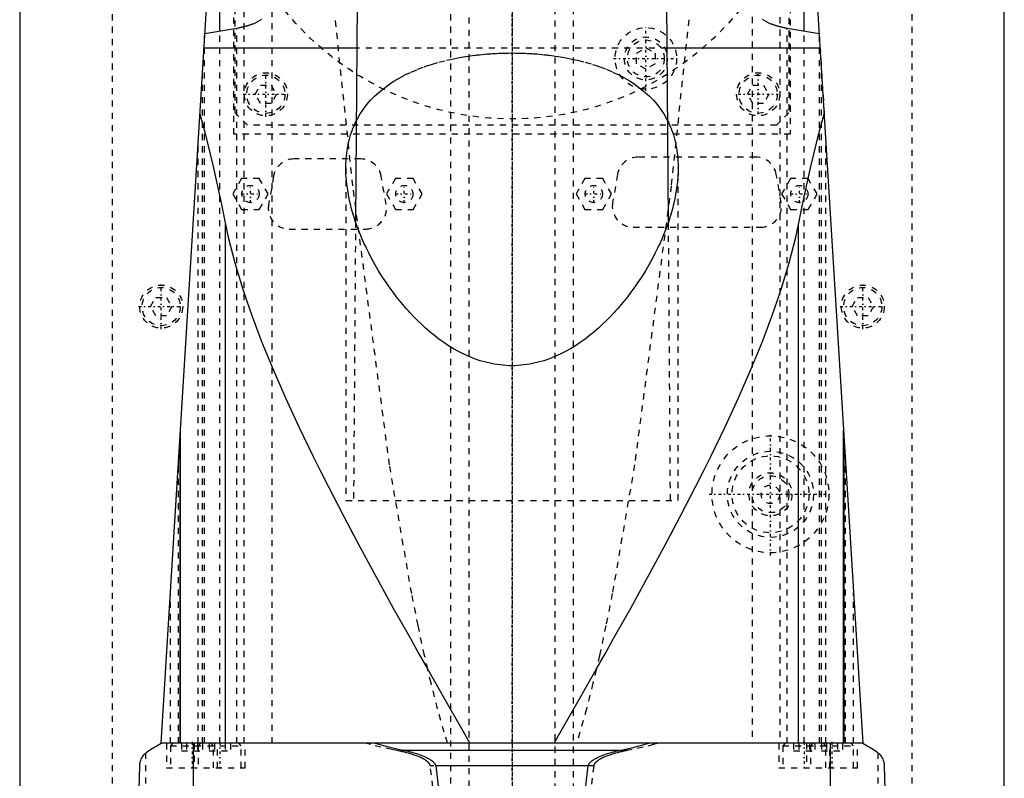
# Model space of a CAD drawing. Extents: x -90 to 90, y -139 to 487.
# Tile 7 of 14: x -80 to 80, y 71 to 195. Entities that reach past the tile are written whole.
import ezdxf

# ---------------------------------------------------------------- set-up
doc = ezdxf.new("R2010")
doc.units = 0
doc.linetypes.add('CENTER', pattern=[1.5, 0.45, -0.5, 0.05, -0.5])
doc.linetypes.add('DASHED', pattern=[2, 1, -1])
for name, color, linetype in [('AM_0', 7, 'CONTINUOUS'), ('AM_3', 7, 'DASHED'), ('AM_7', 7, 'CENTER')]:
    doc.layers.add(name, color=color, linetype=linetype)

msp = doc.modelspace()

# ---------------------------------------------------------------- linework, layer by layer
at = {"layer": 'AM_0', "color": 7, "linetype": 'CONTINUOUS'}
for p, q in [((-80, 291.5), (-80, 30)), ((80, 30), (80, 291.5)), ((-57, 77.05), (-47, 240)), ((47, 240), (57, 77.05)), ((-47.5, 192.75), (-47.5, 201.01)), ((47.5, 192.75), (47.5, 201.01)), ((-25.18, 197.5), (-25.43, 161.82)), ((25.43, 161.82), (25.18, 197.5)), ((-44.74, 193.21), (-49.92, 192.34)), ((49.92, 192.34), (44.74, 193.21)), ((-25.23, 190), (-50.07, 190)), ((50.07, 190), (25.23, 190)), ((-46.53, 77.05), (-46.53, 161.33)), ((46.53, 77.05), (46.53, 161.33)), ((-53.88, 77.05), (-53.88, 127.93)), ((53.88, 77.05), (53.88, 127.93)), ((-54, 125.94), (-54, 77.05)), ((54, 77.05), (54, 125.94)), ((-59, 75.85), (-57, 77.05)), ((57, 77.05), (-57, 77.05)), ((-51.74, 16.5), (-51.74, 77.05)), ((51.74, 16.5), (51.74, 77.05)), ((57, 77.05), (59, 75.85)), ((17.41, 75.85), (-17.41, 75.85)), ((-62, 16.5), (-60.5, 73.35)), ((12.4, 73.35), (-12.4, 73.35)), ((60.5, 73.35), (62, 16.5))]:
    msp.add_line(p, q, dxfattribs=at)
for points in [[(-40.69, 194.65, 0), (-41.06, 194.43, 0), (-41.45, 194.22, 0), (-41.86, 194.03, 0), (-42.12, 193.92, 0), (-42.2, 193.89, 0), (-42.28, 193.86, 0), (-42.32, 193.85, 0), (-42.36, 193.84, 0), (-42.43, 193.81, 0), (-42.52, 193.78, 0), (-42.6, 193.75, 0), (-42.68, 193.72, 0), (-42.76, 193.69, 0), (-42.8, 193.68, 0), (-42.85, 193.67, 0), (-42.93, 193.64, 0), (-43.02, 193.61, 0), (-43.06, 193.6, 0), (-43.11, 193.59, 0), (-43.19, 193.56, 0), (-43.28, 193.54, 0), (-43.33, 193.52, 0), (-43.37, 193.51, 0), (-43.46, 193.49, 0), (-43.55, 193.46, 0), (-43.64, 193.44, 0), (-43.74, 193.42, 0), (-43.83, 193.4, 0), (-43.88, 193.39, 0), (-43.92, 193.37, 0), (-44.02, 193.35, 0), (-44.11, 193.33, 0), (-44.21, 193.31, 0), (-44.3, 193.29, 0), (-44.4, 193.27, 0), (-44.45, 193.27, 0), (-44.5, 193.26, 0), (-44.6, 193.24, 0), (-44.69, 193.22, 0), (-44.74, 193.21, 0)], [(44.74, 193.21, 0), (44.69, 193.22, 0), (44.6, 193.24, 0), (44.5, 193.26, 0), (44.45, 193.27, 0), (44.4, 193.27, 0), (44.31, 193.29, 0), (44.21, 193.31, 0), (44.11, 193.33, 0), (44.02, 193.35, 0), (43.92, 193.37, 0), (43.88, 193.38, 0), (43.83, 193.4, 0), (43.74, 193.42, 0), (43.65, 193.44, 0), (43.55, 193.46, 0), (43.46, 193.49, 0), (43.37, 193.51, 0), (43.33, 193.52, 0), (43.28, 193.54, 0), (43.2, 193.56, 0), (43.11, 193.59, 0), (43.06, 193.6, 0), (43.02, 193.61, 0), (42.94, 193.64, 0), (42.85, 193.67, 0), (42.81, 193.68, 0), (42.77, 193.69, 0), (42.68, 193.72, 0), (42.6, 193.75, 0), (42.52, 193.78, 0), (42.44, 193.81, 0), (42.36, 193.83, 0), (42.32, 193.85, 0), (42.28, 193.86, 0), (42.2, 193.89, 0), (42.12, 193.92, 0), (41.86, 194.03, 0), (41.45, 194.22, 0), (41.06, 194.43, 0), (40.7, 194.65, 0)], [(-50.73, 179.26, 0), (-49.98, 176.55, 0), (-48.54, 170.79, 0), (-47.18, 164.59, 0), (-46.53, 161.33, 0)], [(46.53, 161.33, 0), (47.18, 164.59, 0), (48.54, 170.79, 0), (49.98, 176.55, 0), (50.73, 179.26, 0)], [(-27, 170.57, 0), (-27, 170.78, 0), (-26.99, 171.21, 0), (-26.97, 171.64, 0), (-26.96, 171.86, 0), (-26.94, 172.08, 0), (-26.91, 172.51, 0), (-26.86, 172.94, 0), (-26.8, 173.37, 0), (-26.73, 173.8, 0), (-26.65, 174.23, 0), (-26.61, 174.44, 0), (-26.56, 174.65, 0), (-26.46, 175.07, 0), (-26.34, 175.5, 0), (-26.22, 175.91, 0), (-26.08, 176.33, 0), (-25.93, 176.74, 0), (-25.85, 176.94, 0), (-25.77, 177.15, 0), (-25.6, 177.55, 0), (-25.41, 177.95, 0), (-25.31, 178.14, 0)], [(25.31, 178.14, 0), (25.41, 177.95, 0), (25.6, 177.55, 0), (25.77, 177.15, 0), (25.85, 176.94, 0), (25.93, 176.74, 0), (26.08, 176.33, 0), (26.22, 175.91, 0), (26.34, 175.5, 0), (26.46, 175.07, 0), (26.56, 174.65, 0), (26.61, 174.44, 0), (26.65, 174.23, 0), (26.73, 173.8, 0), (26.8, 173.37, 0), (26.86, 172.94, 0), (26.91, 172.51, 0), (26.94, 172.08, 0), (26.96, 171.86, 0), (26.97, 171.64, 0), (26.99, 171.21, 0), (27, 170.78, 0), (27, 170.57, 0)], [(27, 170.57, 0), (27, 170.24, 0), (26.98, 169.59, 0), (26.94, 168.93, 0), (26.91, 168.6, 0), (26.88, 168.26, 0), (26.8, 167.58, 0), (26.7, 166.9, 0), (26.58, 166.2, 0), (26.44, 165.5, 0), (26.28, 164.79, 0), (26.2, 164.43, 0), (26.11, 164.07, 0), (25.91, 163.35, 0), (25.69, 162.63, 0), (25.46, 161.9, 0), (25.2, 161.17, 0), (24.93, 160.43, 0), (24.78, 160.06, 0), (24.64, 159.69, 0), (24.33, 158.96, 0), (24, 158.22, 0), (23.83, 157.85, 0), (23.66, 157.48, 0), (23.29, 156.75, 0), (22.92, 156.01, 0), (22.72, 155.65, 0), (22.52, 155.28, 0), (22.11, 154.56, 0), (21.68, 153.83, 0), (21.24, 153.12, 0), (20.78, 152.41, 0), (20.31, 151.7, 0), (20.07, 151.35, 0), (19.82, 151.01, 0), (19.32, 150.32, 0), (18.81, 149.64, 0), (18.28, 148.97, 0), (17.74, 148.32, 0), (17.19, 147.67, 0), (16.9, 147.35, 0), (16.61, 147.03, 0), (16.01, 146.39, 0), (15.38, 145.75, 0), (14.72, 145.12, 0), (14.05, 144.5, 0), (13.34, 143.89, 0), (12.98, 143.59, 0), (12.62, 143.3, 0), (11.87, 142.72, 0), (11.1, 142.18, 0), (10.31, 141.65, 0), (9.5, 141.16, 0), (8.67, 140.69, 0), (8.25, 140.47, 0), (7.82, 140.26, 0), (6.96, 139.87, 0), (6.07, 139.52, 0), (5.18, 139.21, 0), (4.26, 138.95, 0), (3.33, 138.73, 0), (2.87, 138.65, 0), (2.39, 138.57, 0), (1.44, 138.46, 0), (0.48, 138.4, 0), (0, 138.4, 0), (-0.48, 138.4, 0), (-1.44, 138.46, 0), (-2.39, 138.57, 0), (-2.87, 138.65, 0), (-3.33, 138.73, 0), (-4.26, 138.95, 0), (-5.18, 139.21, 0), (-6.07, 139.52, 0), (-6.96, 139.87, 0), (-7.82, 140.26, 0), (-8.25, 140.47, 0), (-8.67, 140.69, 0), (-9.5, 141.16, 0), (-10.31, 141.65, 0), (-11.1, 142.18, 0), (-11.87, 142.72, 0), (-12.62, 143.3, 0), (-12.98, 143.59, 0), (-13.34, 143.89, 0), (-14.05, 144.5, 0), (-14.72, 145.12, 0), (-15.38, 145.75, 0), (-16.01, 146.39, 0), (-16.61, 147.03, 0), (-16.9, 147.35, 0), (-17.19, 147.67, 0), (-17.74, 148.32, 0), (-18.28, 148.97, 0), (-18.81, 149.64, 0), (-19.32, 150.32, 0), (-19.82, 151.01, 0), (-20.07, 151.35, 0), (-20.31, 151.7, 0), (-20.78, 152.41, 0), (-21.24, 153.12, 0), (-21.68, 153.83, 0), (-22.11, 154.56, 0), (-22.52, 155.28, 0), (-22.72, 155.65, 0), (-22.92, 156.01, 0), (-23.29, 156.75, 0), (-23.66, 157.48, 0), (-23.83, 157.85, 0), (-24, 158.22, 0), (-24.33, 158.96, 0), (-24.64, 159.69, 0), (-24.78, 160.06, 0), (-24.93, 160.43, 0), (-25.2, 161.17, 0), (-25.46, 161.9, 0), (-25.69, 162.63, 0), (-25.91, 163.35, 0), (-26.11, 164.07, 0), (-26.2, 164.43, 0), (-26.28, 164.79, 0), (-26.44, 165.5, 0), (-26.58, 166.2, 0), (-26.7, 166.9, 0), (-26.8, 167.58, 0), (-26.88, 168.26, 0), (-26.91, 168.6, 0), (-26.94, 168.93, 0), (-26.98, 169.59, 0), (-27, 170.24, 0), (-27, 170.57, 0)], [(-46.53, 161.33, 0), (-46.1, 159.28, 0), (-45.06, 155.13, 0), (-43.81, 150.97, 0), (-43.1, 148.86, 0), (-42.35, 146.7, 0), (-40.68, 142.31, 0), (-38.82, 137.79, 0), (-36.8, 133.17, 0), (-34.62, 128.45, 0), (-32.3, 123.66, 0), (-31.1, 121.24, 0), (-29.87, 118.8, 0), (-27.33, 113.89, 0), (-24.71, 108.95, 0), (-22.03, 103.98, 0), (-19.29, 99.01, 0), (-16.52, 94.06, 0), (-15.13, 91.59, 0), (-13.74, 89.13, 0), (-10.97, 84.25, 0), (-8.23, 79.43, 0), (-6.87, 77.05, 0)], [(6.87, 77.05, 0), (8.23, 79.43, 0), (10.97, 84.25, 0), (13.74, 89.13, 0), (15.13, 91.59, 0), (16.52, 94.06, 0), (19.29, 99.01, 0), (22.03, 103.98, 0), (24.71, 108.95, 0), (27.33, 113.89, 0), (29.87, 118.8, 0), (31.1, 121.24, 0), (32.3, 123.66, 0), (34.62, 128.45, 0), (36.8, 133.17, 0), (38.82, 137.79, 0), (40.68, 142.31, 0), (42.35, 146.7, 0), (43.1, 148.86, 0), (43.81, 150.97, 0), (45.06, 155.13, 0), (46.1, 159.28, 0), (46.53, 161.33, 0)], [(-22.25, 77.05, 0), (-21.46, 76.83, 0), (-19.85, 76.41, 0), (-18.23, 76.03, 0), (-17.41, 75.85, 0)], [(17.41, 75.85, 0), (18.23, 76.03, 0), (19.85, 76.41, 0), (21.46, 76.83, 0), (22.25, 77.05, 0)], [(-60.5, 73.35, 0), (-60.5, 73.35, 0), (-60.5, 73.36, 0), (-60.5, 73.37, 0), (-60.5, 73.37, 0), (-60.5, 73.37, 0), (-60.5, 73.38, 0), (-60.5, 73.38, 0), (-60.5, 73.39, 0), (-60.5, 73.39, 0), (-60.5, 73.4, 0), (-60.5, 73.4, 0), (-60.5, 73.4, 0), (-60.5, 73.41, 0), (-60.5, 73.41, 0), (-60.5, 73.43, 0), (-60.5, 73.44, 0), (-60.49, 73.45, 0), (-60.49, 73.48, 0), (-60.49, 73.5, 0), (-60.49, 73.52, 0), (-60.49, 73.54, 0), (-60.49, 73.56, 0), (-60.49, 73.57, 0), (-60.48, 73.57, 0), (-60.48, 73.59, 0), (-60.48, 73.61, 0), (-60.47, 73.65, 0), (-60.47, 73.69, 0), (-60.46, 73.73, 0), (-60.45, 73.79, 0), (-60.44, 73.85, 0), (-60.4, 74.02, 0), (-60.33, 74.26, 0), (-60.29, 74.36, 0), (-60.25, 74.45, 0), (-60.18, 74.6, 0), (-60.11, 74.74, 0), (-59.83, 75.14, 0), (-59.29, 75.66, 0), (-59, 75.85, 0)], [(-17.41, 75.85, 0), (-17.25, 75.82, 0), (-16.93, 75.75, 0), (-16.61, 75.67, 0), (-16.46, 75.63, 0), (-16.3, 75.59, 0), (-15.99, 75.51, 0), (-15.68, 75.41, 0), (-15.38, 75.32, 0), (-15.08, 75.22, 0), (-14.78, 75.11, 0), (-14.64, 75.06, 0), (-14.49, 75, 0), (-14.21, 74.88, 0), (-13.92, 74.75, 0), (-13.62, 74.59, 0), (-13.33, 74.43, 0), (-13.17, 74.32, 0), (-13.13, 74.29, 0), (-13.08, 74.26, 0), (-13.06, 74.24, 0), (-13.04, 74.22, 0), (-12.99, 74.19, 0), (-12.95, 74.16, 0), (-12.93, 74.14, 0), (-12.91, 74.12, 0), (-12.87, 74.09, 0), (-12.83, 74.05, 0), (-12.81, 74.04, 0), (-12.79, 74.02, 0), (-12.75, 73.98, 0), (-12.72, 73.94, 0), (-12.68, 73.9, 0), (-12.65, 73.86, 0), (-12.61, 73.82, 0), (-12.6, 73.8, 0), (-12.58, 73.78, 0), (-12.55, 73.73, 0), (-12.52, 73.68, 0), (-12.49, 73.63, 0), (-12.47, 73.58, 0), (-12.45, 73.53, 0), (-12.44, 73.51, 0), (-12.43, 73.48, 0), (-12.41, 73.43, 0), (-12.41, 73.4, 0), (-12.41, 73.39, 0), (-12.4, 73.38, 0), (-12.4, 73.38, 0), (-12.4, 73.37, 0), (-12.4, 73.36, 0), (-12.4, 73.35, 0), (-12.4, 73.35, 0)], [(12.4, 73.35, 0), (12.4, 73.35, 0), (12.4, 73.36, 0), (12.4, 73.37, 0), (12.4, 73.38, 0), (12.4, 73.38, 0), (12.41, 73.39, 0), (12.41, 73.4, 0), (12.41, 73.43, 0), (12.43, 73.48, 0), (12.44, 73.51, 0), (12.45, 73.53, 0), (12.47, 73.58, 0), (12.49, 73.63, 0), (12.52, 73.68, 0), (12.55, 73.73, 0), (12.58, 73.78, 0), (12.6, 73.8, 0), (12.61, 73.82, 0), (12.65, 73.86, 0), (12.68, 73.9, 0), (12.72, 73.94, 0), (12.75, 73.98, 0), (12.79, 74.02, 0), (12.81, 74.04, 0), (12.83, 74.05, 0), (12.87, 74.09, 0), (12.91, 74.12, 0), (12.93, 74.14, 0), (12.95, 74.16, 0), (12.99, 74.19, 0), (13.04, 74.22, 0), (13.06, 74.24, 0), (13.08, 74.26, 0), (13.13, 74.29, 0), (13.17, 74.32, 0), (13.33, 74.43, 0), (13.62, 74.59, 0), (13.92, 74.75, 0), (14.21, 74.88, 0), (14.49, 75, 0), (14.64, 75.06, 0), (14.78, 75.11, 0), (15.08, 75.22, 0), (15.38, 75.32, 0), (15.68, 75.41, 0), (15.99, 75.51, 0), (16.3, 75.59, 0), (16.46, 75.63, 0), (16.61, 75.67, 0), (16.93, 75.75, 0), (17.25, 75.82, 0), (17.41, 75.85, 0)], [(59, 75.85, 0), (59.29, 75.66, 0), (59.83, 75.14, 0), (60.11, 74.74, 0), (60.18, 74.6, 0), (60.25, 74.45, 0), (60.29, 74.36, 0), (60.33, 74.26, 0), (60.4, 74.02, 0), (60.44, 73.85, 0), (60.45, 73.79, 0), (60.46, 73.73, 0), (60.47, 73.69, 0), (60.47, 73.65, 0), (60.48, 73.61, 0), (60.48, 73.59, 0), (60.48, 73.57, 0), (60.49, 73.57, 0), (60.49, 73.56, 0), (60.49, 73.54, 0), (60.49, 73.52, 0), (60.49, 73.5, 0), (60.49, 73.48, 0), (60.49, 73.45, 0), (60.5, 73.44, 0), (60.5, 73.43, 0), (60.5, 73.41, 0), (60.5, 73.41, 0), (60.5, 73.4, 0), (60.5, 73.4, 0), (60.5, 73.4, 0), (60.5, 73.39, 0), (60.5, 73.39, 0), (60.5, 73.38, 0), (60.5, 73.38, 0), (60.5, 73.37, 0), (60.5, 73.37, 0), (60.5, 73.37, 0), (60.5, 73.36, 0), (60.5, 73.35, 0), (60.5, 73.35, 0)], [(-12.4, 73.35, 0), (-10.36, 56.04, 0)], [(10.36, 56.04, 0), (12.4, 73.35, 0)]]:
    msp.add_polyline3d(points, dxfattribs=at)
at = {"layer": 'AM_3', "color": 6, "linetype": 'DASHED'}
for p, q in [((-7, 419), (-7, -110.5)), ((7, -110.5), (7, 419)), ((-10, 403.5), (-10, -70.5)), ((10, -70.5), (10, 403.5)), ((-65, 313.5), (-65, 37.5)), ((65, 313.5), (65, 37.5)), ((-43.5, 77.05), (-43.5, 247.02)), ((43.5, 247.02), (43.5, 77.05)), ((-45.21, 176), (-45.21, 244.67)), ((45.21, 244.67), (45.21, 176)), ((-45, 179.5), (-45, 232.9)), ((45, 232.9), (45, 179.5)), ((-39, 77.05), (-39, 197.08)), ((39, 197.08), (39, 77.05)), ((-47.5, 77.05), (-47.5, 192.75)), ((-44.74, 77.05), (-44.74, 193.21)), ((44.74, 77.05), (44.74, 193.21)), ((47.5, 77.05), (47.5, 192.75)), ((49.92, 192.34), (50.73, 179.26)), ((-49.95, 77.05), (-49.95, 192)), ((49.95, 77.05), (49.95, 192)), ((25.23, 190), (-25.23, 190)), ((20.25, 189.19), (21.75, 190.06)), ((20.25, 187.46), (20.25, 189.19)), ((21.75, 190.06), (23.25, 189.19)), ((23.25, 189.19), (23.25, 187.46)), ((21.75, 186.6), (20.25, 187.46)), ((23.25, 187.46), (21.75, 186.6)), ((-50.31, 77.05), (-50.31, 186.12)), ((50.31, 77.05), (50.31, 186.12)), ((-41.73, 182.5), (-40.87, 184)), ((-40.87, 184), (-39.13, 184)), ((-39.13, 184), (-38.27, 182.5)), ((38.27, 182.5), (39.13, 184)), ((39.13, 184), (40.87, 184)), ((40.87, 184), (41.73, 182.5)), ((-40.87, 181), (-41.73, 182.5)), ((-38.27, 182.5), (-39.13, 181)), ((39.13, 181), (38.27, 182.5)), ((41.73, 182.5), (40.87, 181)), ((-39.13, 181), (-40.87, 181)), ((40.87, 181), (39.13, 181)), ((-43, 177.5), (-45, 179.5)), ((45, 179.5), (43, 177.5)), ((45.21, 176), (-45.21, 176)), ((43, 177.5), (-43, 177.5)), ((-51, 77.05), (-51, 174.82)), ((51, 77.05), (51, 174.82)), ((-24.6, 172), (-35.4, 172)), ((39.6, 172.3), (20.5, 172.3)), ((-27, 170.57), (-27, 116.5)), ((27, 116.5), (27, 170.57)), ((-43.94, 168.8), (-45.39, 166.3)), ((-41.06, 168.8), (-43.94, 168.8)), ((-39.61, 166.3), (-41.06, 168.8)), ((-38.75, 169.18), (-39.55, 164.58)), ((-20.45, 164.58), (-21.25, 169.18)), ((-18.94, 168.8), (-20.39, 166.3)), ((-16.06, 168.8), (-18.94, 168.8)), ((-14.61, 166.3), (-16.06, 168.8)), ((11.86, 168.8), (10.41, 166.3)), ((14.74, 168.8), (11.86, 168.8)), ((16.19, 166.3), (14.74, 168.8)), ((17.15, 169.48), (16.35, 164.88)), ((43.75, 164.88), (42.95, 169.48)), ((45.26, 168.8), (43.81, 166.3)), ((48.14, 168.8), (45.26, 168.8)), ((49.59, 166.3), (48.14, 168.8)), ((-45.39, 166.3), (-43.94, 163.8)), ((-41.06, 163.8), (-39.61, 166.3)), ((-20.39, 166.3), (-18.94, 163.8)), ((-16.06, 163.8), (-14.61, 166.3)), ((10.41, 166.3), (11.86, 163.8)), ((14.74, 163.8), (16.19, 166.3)), ((43.81, 166.3), (45.26, 163.8)), ((48.14, 163.8), (49.59, 166.3)), ((-43.94, 163.8), (-41.06, 163.8)), ((-18.94, 163.8), (-16.06, 163.8)), ((11.86, 163.8), (14.74, 163.8)), ((45.26, 163.8), (48.14, 163.8)), ((-25.43, 161.82), (-25.75, 116.5)), ((25.75, 116.5), (25.43, 161.82)), ((-36.2, 160.6), (-23.8, 160.6)), ((19.7, 160.9), (40.4, 160.9)), ((-58.73, 148), (-57.87, 149.5)), ((-57.87, 149.5), (-56.13, 149.5)), ((-56.13, 149.5), (-55.27, 148)), ((55.27, 148), (56.13, 149.5)), ((56.13, 149.5), (57.87, 149.5)), ((57.87, 149.5), (58.73, 148)), ((-57.87, 146.5), (-58.73, 148)), ((-55.27, 148), (-56.13, 146.5)), ((56.13, 146.5), (55.27, 148)), ((58.73, 148), (57.87, 146.5)), ((-56.13, 146.5), (-57.87, 146.5)), ((57.87, 146.5), (56.13, 146.5)), ((-54.2, 77.05), (-54.2, 122.75)), ((54.2, 77.05), (54.2, 122.75)), ((-27, 116.5), (27, 116.5)), ((-55.5, 77.05), (-55.5, 101.49)), ((55.5, 77.05), (55.5, 101.49)), ((-56.15, 77.05), (-56.15, 73.05)), ((-55.1, 77.05), (-55.5, 76.65)), ((-53.73, 77.05), (-53.73, 75.8)), ((-52.87, 77.05), (-52.87, 75.8)), ((-51.65, 77.05), (-51.65, 73.05)), ((-51.13, 77.05), (-51.13, 75.8)), ((-50.6, 77.05), (-51, 76.65)), ((-50.27, 77.05), (-50.27, 75.8)), ((-49.23, 77.05), (-49.23, 75.8)), ((-48.5, 76.65), (-48.9, 77.05)), ((-48.37, 77.05), (-48.37, 75.8)), ((-47.85, 73.05), (-47.85, 77.05)), ((-46.63, 77.05), (-46.63, 75.8)), ((-45.77, 77.05), (-45.77, 75.8)), ((-44, 76.65), (-44.4, 77.05)), ((-43.35, 73.05), (-43.35, 77.05)), ((43.35, 77.05), (43.35, 73.05)), ((44.4, 77.05), (44, 76.65)), ((45.77, 77.05), (45.77, 75.8)), ((46.63, 77.05), (46.63, 75.8)), ((47.85, 77.05), (47.85, 73.05)), ((48.37, 77.05), (48.37, 75.8)), ((48.9, 77.05), (48.5, 76.65)), ((49.23, 77.05), (49.23, 75.8)), ((50.27, 77.05), (50.27, 75.8)), ((51, 76.65), (50.6, 77.05)), ((51.13, 77.05), (51.13, 75.8)), ((51.65, 73.05), (51.65, 77.05)), ((52.87, 77.05), (52.87, 75.8)), ((53.73, 77.05), (53.73, 75.8)), ((55.5, 76.65), (55.1, 77.05)), ((56.15, 73.05), (56.15, 77.05)), ((-59.5, 16.5), (-59.5, 75.49)), ((-55.5, 76.65), (-55.5, 73.05)), ((-55.5, 76.65), (-44, 76.65)), ((-53.73, 75.8), (-50.27, 75.8)), ((-51, 76.65), (-51, 73.05)), ((-49.23, 75.8), (-45.77, 75.8)), ((-48.5, 73.05), (-48.5, 76.65)), ((-44, 73.05), (-44, 76.65)), ((18.65, 75.85), (-18.65, 75.85)), ((44, 76.65), (44, 73.05)), ((44, 76.65), (55.5, 76.65)), ((45.77, 75.8), (49.23, 75.8)), ((48.5, 76.65), (48.5, 73.05)), ((50.27, 75.8), (53.73, 75.8)), ((51, 73.05), (51, 76.65)), ((55.5, 73.05), (55.5, 76.65)), ((59.5, 16.5), (59.5, 75.49)), ((-56.15, 73.05), (-43.35, 73.05)), ((13.28, 73.35), (-13.28, 73.35)), ((43.35, 73.05), (56.15, 73.05))]:
    msp.add_line(p, q, dxfattribs=at)
for points in [[(-10.49, 77.05, 0), (-11.02, 78.82, 0), (-12.09, 82.64, 0), (-13.15, 86.8, 0), (-13.68, 89.01, 0), (-14.21, 91.31, 0), (-15.26, 96.17, 0), (-16.3, 101.37, 0), (-19.91, 122.28, 0), (-25.86, 167.62, 0), (-28.71, 194.62, 0)], [(28.71, 194.62, 0), (25.86, 167.62, 0), (19.91, 122.28, 0), (16.3, 101.37, 0), (15.26, 96.17, 0), (14.21, 91.31, 0), (13.68, 89.01, 0), (13.15, 86.8, 0), (12.09, 82.64, 0), (11.02, 78.82, 0), (10.49, 77.05, 0)], [(-7.01, 188.72, 0), (-6.81, 188.75, 0), (-6.43, 188.8, 0), (-6.04, 188.85, 0), (-5.84, 188.88, 0), (-5.65, 188.9, 0), (-5.26, 188.94, 0), (-4.87, 188.98, 0), (-4.48, 189.02, 0), (-4.09, 189.05, 0), (-3.69, 189.08, 0), (-3.5, 189.1, 0), (-3.3, 189.11, 0), (-2.91, 189.13, 0), (-2.52, 189.15, 0), (-2.13, 189.17, 0), (-1.74, 189.19, 0), (-1.35, 189.2, 0), (-1.16, 189.2, 0), (-0.96, 189.21, 0), (-0.58, 189.21, 0), (-0.19, 189.22, 0), (0, 189.22, 0)], [(0, 189.22, 0), (0.19, 189.22, 0), (0.58, 189.21, 0), (0.96, 189.21, 0), (1.16, 189.2, 0), (1.35, 189.2, 0), (1.74, 189.19, 0), (2.13, 189.17, 0), (2.52, 189.15, 0), (2.91, 189.13, 0), (3.3, 189.11, 0), (3.5, 189.1, 0), (3.69, 189.08, 0), (4.09, 189.05, 0), (4.48, 189.02, 0), (4.87, 188.98, 0), (5.26, 188.94, 0), (5.65, 188.9, 0), (5.84, 188.88, 0), (6.04, 188.85, 0), (6.43, 188.8, 0), (6.81, 188.75, 0), (7.01, 188.72, 0)], [(-25.31, 178.14, 0), (-25.1, 178.54, 0), (-24.65, 179.33, 0), (-24.14, 180.09, 0), (-23.87, 180.46, 0), (-23.58, 180.82, 0), (-22.97, 181.53, 0), (-22.32, 182.21, 0), (-21.61, 182.86, 0), (-20.85, 183.47, 0), (-20.06, 184.06, 0), (-19.64, 184.34, 0), (-19.21, 184.62, 0), (-18.33, 185.14, 0), (-17.4, 185.64, 0), (-16.41, 186.11, 0), (-15.35, 186.56, 0), (-14.25, 186.98, 0), (-13.68, 187.17, 0), (-13.09, 187.36, 0), (-11.89, 187.72, 0), (-10.65, 188.03, 0), (-10.01, 188.18, 0)], [(-10.01, 188.18, 0), (-9.52, 188.28, 0), (-8.53, 188.48, 0), (-7.52, 188.65, 0), (-7.01, 188.72, 0)], [(7.01, 188.72, 0), (7.52, 188.65, 0), (8.53, 188.48, 0), (9.52, 188.28, 0), (10.01, 188.18, 0)], [(10.01, 188.18, 0), (10.65, 188.03, 0), (11.89, 187.72, 0), (13.09, 187.36, 0), (13.68, 187.17, 0), (14.25, 186.98, 0), (15.35, 186.56, 0), (16.41, 186.11, 0), (17.4, 185.64, 0), (18.33, 185.14, 0), (19.21, 184.62, 0), (19.64, 184.34, 0), (20.06, 184.06, 0), (20.85, 183.47, 0), (21.61, 182.86, 0), (22.32, 182.21, 0), (22.97, 181.53, 0), (23.58, 180.82, 0), (23.87, 180.46, 0), (24.14, 180.09, 0), (24.65, 179.33, 0), (25.1, 178.54, 0), (25.31, 178.14, 0)], [(-18.65, 75.85, 0), (-19.54, 76.03, 0), (-21.29, 76.41, 0), (-23.02, 76.83, 0), (-23.87, 77.05, 0)], [(23.87, 77.05, 0), (23.02, 76.83, 0), (21.29, 76.41, 0), (19.54, 76.03, 0), (18.65, 75.85, 0)], [(-13.28, 73.35, 0), (-13.28, 73.35, 0), (-13.28, 73.36, 0), (-13.28, 73.37, 0), (-13.28, 73.38, 0), (-13.28, 73.38, 0), (-13.28, 73.39, 0), (-13.29, 73.4, 0), (-13.29, 73.41, 0), (-13.29, 73.42, 0), (-13.29, 73.43, 0), (-13.29, 73.43, 0), (-13.29, 73.44, 0), (-13.3, 73.45, 0), (-13.3, 73.46, 0), (-13.3, 73.47, 0), (-13.31, 73.47, 0), (-13.31, 73.48, 0), (-13.31, 73.49, 0), (-13.31, 73.49, 0), (-13.31, 73.5, 0), (-13.32, 73.51, 0), (-13.32, 73.52, 0), (-13.33, 73.54, 0), (-13.35, 73.59, 0), (-13.38, 73.65, 0), (-13.41, 73.7, 0), (-13.45, 73.74, 0), (-13.48, 73.79, 0), (-13.5, 73.81, 0), (-13.52, 73.84, 0), (-13.56, 73.88, 0), (-13.59, 73.92, 0), (-13.63, 73.96, 0), (-13.67, 74, 0), (-13.71, 74.03, 0), (-13.74, 74.05, 0), (-13.76, 74.07, 0), (-13.8, 74.11, 0), (-13.84, 74.14, 0), (-13.87, 74.16, 0), (-13.89, 74.17, 0), (-13.94, 74.21, 0), (-13.98, 74.24, 0), (-14.01, 74.26, 0), (-14.03, 74.27, 0), (-14.08, 74.31, 0), (-14.13, 74.34, 0), (-14.31, 74.44, 0), (-14.62, 74.61, 0), (-14.93, 74.76, 0), (-15.24, 74.89, 0), (-15.54, 75.01, 0), (-15.7, 75.06, 0), (-15.85, 75.12, 0), (-16.17, 75.22, 0), (-16.49, 75.32, 0), (-16.81, 75.42, 0), (-17.14, 75.51, 0), (-17.48, 75.59, 0), (-17.64, 75.63, 0), (-17.81, 75.67, 0), (-18.15, 75.75, 0), (-18.49, 75.82, 0), (-18.65, 75.85, 0)], [(18.65, 75.85, 0), (18.49, 75.82, 0), (18.15, 75.75, 0), (17.81, 75.67, 0), (17.64, 75.63, 0), (17.48, 75.59, 0), (17.14, 75.51, 0), (16.81, 75.42, 0), (16.49, 75.32, 0), (16.17, 75.22, 0), (15.85, 75.12, 0), (15.7, 75.06, 0), (15.54, 75.01, 0), (15.24, 74.89, 0), (14.93, 74.76, 0), (14.62, 74.61, 0), (14.31, 74.44, 0), (14.13, 74.34, 0), (14.08, 74.31, 0), (14.03, 74.27, 0), (14.01, 74.26, 0), (13.98, 74.24, 0), (13.94, 74.21, 0), (13.89, 74.17, 0), (13.87, 74.16, 0), (13.84, 74.14, 0), (13.8, 74.11, 0), (13.76, 74.07, 0), (13.74, 74.05, 0), (13.71, 74.03, 0), (13.67, 74, 0), (13.63, 73.96, 0), (13.59, 73.92, 0), (13.56, 73.88, 0), (13.52, 73.84, 0), (13.5, 73.81, 0), (13.48, 73.79, 0), (13.45, 73.74, 0), (13.41, 73.7, 0), (13.38, 73.65, 0), (13.35, 73.59, 0), (13.33, 73.54, 0), (13.32, 73.52, 0), (13.32, 73.51, 0), (13.31, 73.5, 0), (13.31, 73.49, 0), (13.31, 73.49, 0), (13.31, 73.48, 0), (13.31, 73.47, 0), (13.3, 73.47, 0), (13.3, 73.46, 0), (13.3, 73.45, 0), (13.29, 73.44, 0), (13.29, 73.43, 0), (13.29, 73.43, 0), (13.29, 73.42, 0), (13.29, 73.41, 0), (13.29, 73.4, 0), (13.28, 73.39, 0), (13.28, 73.38, 0), (13.28, 73.38, 0), (13.28, 73.37, 0), (13.28, 73.36, 0), (13.28, 73.35, 0), (13.28, 73.35, 0)], [(-11.09, 56.03, 0), (-13.28, 73.35, 0)], [(13.28, 73.35, 0), (11.09, 56.03, 0)]]:
    msp.add_polyline3d(points, dxfattribs=at)
for centre, radius in [((0, 226), 47.5), ((21.75, 188.33), 5), ((21.75, 188.33), 3.5), ((21.75, 188.33), 3), ((-40, 182.5), 3.5), ((-40, 182.5), 3.1), ((40, 182.5), 3.5), ((40, 182.5), 3.1), ((-42.5, 166.3), 1.4), ((-17.5, 166.3), 1.4), ((13.3, 166.3), 1.4), ((46.7, 166.3), 1.4), ((-57, 148), 3.5), ((-57, 148), 3.1), ((57, 148), 3.5), ((57, 148), 3.1), ((42, 117.5), 9.5), ((42, 117.5), 7), ((42, 117.5), 6.25), ((42, 117.5), 3.5), ((42, 117.5), 3), ((42, 117.5), 1.5)]:
    msp.add_circle(centre, radius, dxfattribs=at)
for centre, start, end in [((-35.4, 168.6), 90, 170.1342), ((-24.6, 168.6), 9.8658, 90), ((20.5, 168.9), 90, 170.1342), ((39.6, 168.9), 9.8658, 90), ((19.7, 164.3), 170.1342, 270), ((40.4, 164.3), 270, 9.8658), ((-36.2, 164), 170.1342, 270), ((-23.8, 164), 270, 9.8658)]:
    msp.add_arc(centre, 3.4, start, end, dxfattribs=at)
at = {"layer": 'AM_7', "color": 4, "linetype": 'CENTER'}
for p, q in [((0, 487.48), (0, -138.97)), ((0, 317.3), (0, -16.93)), ((0, 305.65), (0, 192.35)), ((0, 242.7), (0, -37.19)), ((21.75, 183.08), (21.75, 193.58)), ((16.5, 188.33), (27, 188.33)), ((-40, 178.82), (-40, 186.18)), ((40, 179.25), (40, 185.75)), ((-43.67, 182.5), (-36.33, 182.5)), ((36.75, 182.5), (43.25, 182.5)), ((-42.5, 164.83), (-42.5, 167.77)), ((-17.5, 164.83), (-17.5, 167.77)), ((13.3, 164.83), (13.3, 167.77)), ((46.7, 164.83), (46.7, 167.77)), ((-43.97, 166.3), (-41.03, 166.3)), ((-18.97, 166.3), (-16.03, 166.3)), ((11.83, 166.3), (14.77, 166.3)), ((45.23, 166.3), (48.17, 166.3)), ((-57, 144.32), (-57, 151.68)), ((57, 144.32), (57, 151.68)), ((-60.67, 148), (-53.33, 148)), ((53.33, 148), (60.67, 148)), ((42, 107.53), (42, 127.47)), ((32.02, 117.5), (51.98, 117.5)), ((-52, 77.25), (-52, 72.85)), ((-47.5, 77.25), (-47.5, 72.85)), ((47.5, 77.25), (47.5, 72.85)), ((52, 77.25), (52, 72.85))]:
    msp.add_line(p, q, dxfattribs=at)

doc.saveas('drawing.dxf')
